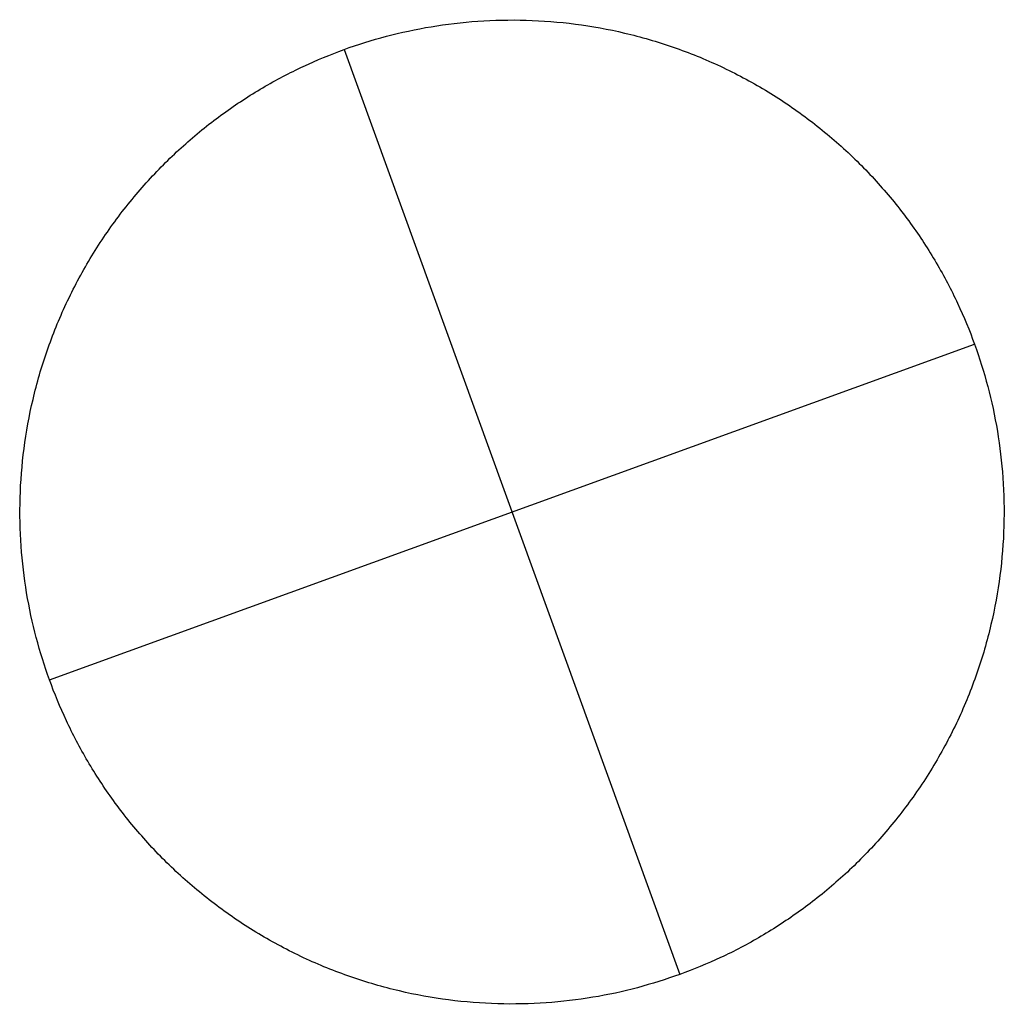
# Model space of a CAD drawing. Header units: millimetres. Extents: x -10999 to 11001, y -4500 to 4500.
# Tile 200 of 256: x 5615 to 5751, y 1279 to 1415. Entities that reach past the tile are written whole.
import ezdxf

# ---------------------------------------------------------------- set-up
doc = ezdxf.new("R2010")
doc.units = ezdxf.units.MM
doc.header["$MEASUREMENT"] = 0
doc.layers.add('Tabletop', color=7, linetype='Continuous', true_color=0xd6d6d6)

msp = doc.modelspace()

# ---------------------------------------------------------------- linework, layer by layer
at = {"layer": 'Tabletop'}
for p, q in [((5659.47, 1410.75, 7374.24), (5705.85, 1282.91, 7374.24)), ((5618.74, 1323.64, 7374.24), (5746.59, 1370.02, 7374.24))]:
    msp.add_line(p, q, dxfattribs=at)
for points in [[(5705.85, 1282.91, 7374.24), (5769.78, 1306.1, 7374.24), (5746.59, 1370.02, 7374.24), (5723.4, 1433.94, 7374.24), (5659.47, 1410.75, 7374.24), (5595.55, 1387.57, 7374.24), (5618.74, 1323.64, 7374.24), (5641.93, 1259.72, 7374.24), (5705.85, 1282.91, 7374.24)], [(5705.85, 1282.91, 7174.06), (5769.78, 1306.1, 7174.06), (5746.59, 1370.02, 7174.06), (5723.4, 1433.94, 7174.06), (5659.47, 1410.75, 7174.06), (5595.55, 1387.57, 7174.06), (5618.74, 1323.64, 7174.06), (5641.93, 1259.72, 7174.06), (5705.85, 1282.91, 7174.06)]]:
    msp.add_rational_spline(points, [1, 0.707106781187, 1, 0.707106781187, 1, 0.707106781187, 1, 0.707106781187, 1], degree=2, knots=[0, 0, 0, 1.068151, 1.068151, 2.136302, 2.136302, 3.204453, 3.204453, 4.272603, 4.272603, 4.272603], dxfattribs=at)
for points in [[(5659.47, 1410.75, 7174.06), (5659.47, 1410.75, 7274.15), (5659.47, 1410.75, 7374.24)], [(5746.59, 1370.02, 7174.06), (5746.59, 1370.02, 7274.15), (5746.59, 1370.02, 7374.24)], [(5618.74, 1323.64, 7174.06), (5618.74, 1323.64, 7274.15), (5618.74, 1323.64, 7374.24)], [(5705.85, 1282.91, 7174.06), (5705.85, 1282.91, 7274.15), (5705.85, 1282.91, 7374.24)]]:
    msp.add_open_spline(points, degree=2, dxfattribs=at)

doc.saveas('drawing.dxf')
